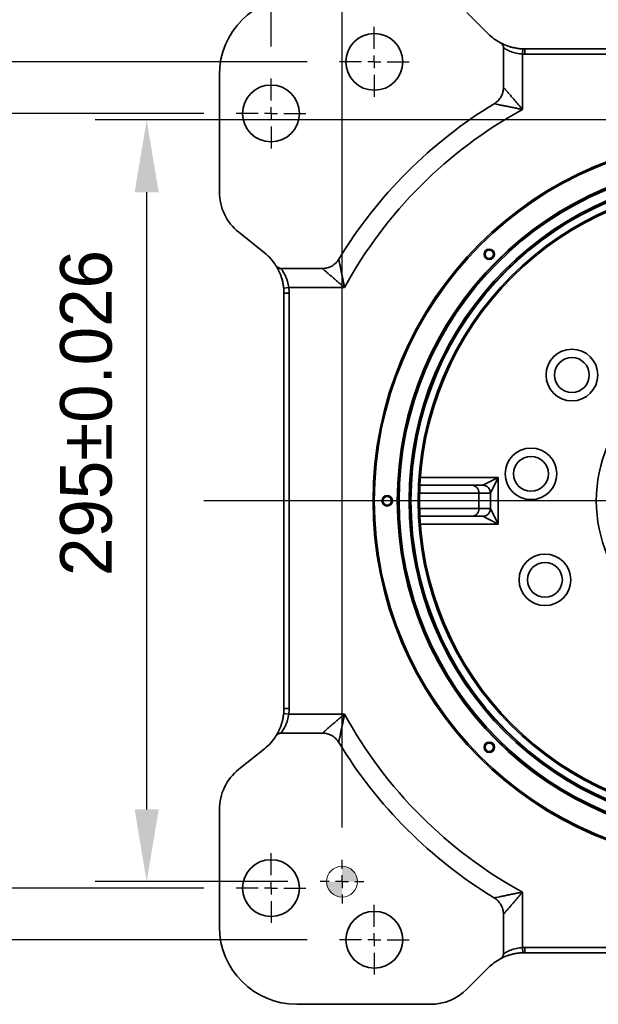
# Model space of a CAD drawing. Header units: millimetres. Extents: x 6316 to 18291, y -19059 to -9021.
# Tile 110 of 146: x 16613 to 16837, y -18115 to -17733. Entities that reach past the tile are written whole.
import ezdxf

# ---------------------------------------------------------------- set-up
doc = ezdxf.new("R2010")
doc.units = ezdxf.units.MM
doc.header["$LTSCALE"] = 10
doc.header["$PDSIZE"] = -1
doc.linetypes.add('CENTER', pattern=[50.8, 31.75, -6.35, 6.35, -6.35])
doc.layers.get('Defpoints').update_dxf_attribs({"true_color": 0x5e5e5e})
doc.layers.add('中心线层', color=1, linetype='CENTER')
doc.layers.add('标注层', color=7, linetype='Continuous')
doc.dimstyles.new('安装图', dxfattribs={"dimscale": 20, "dimtxt": 1, "dimasz": 1.4, "dimexe": 1, "dimexo": 0.625, "dimtad": 1, "dimtoh": 1, "dimdec": 0, "dimtxsty": 'Standard', "dimcen": 2.5, "dimclrd": 4, "dimclre": 4, "dimclrt": 3, "dimadec": 1, "dimazin": 2, "dimtfac": 1, "dimtdec": 0, "dimtmove": 0, "dimatfit": 0, "dimfxl": 1, "dimarcsym": 0})

# ---------------------------------------------------------------- blocks, each defined once
blk = doc.blocks.new('*D294')
at = {"layer": 'Defpoints', "color": 0, "lineweight": 20, "transparency": 16777216}
for p in [(17030.73, -17709.49), (16750.73, -17736.28), (17030.73, -17736.28)]:
    blk.add_point(p, dxfattribs=at)
at = {"layer": '标注层', "color": 4, "lineweight": -2, "transparency": 16777216}
for p, q in [((16750.73, -17723.78), (16750.73, -17689.49)), ((17030.73, -17723.78), (17030.73, -17689.49)), ((16778.73, -17709.49), (17002.73, -17709.49))]:
    blk.add_line(p, q, dxfattribs=at)
at = {"layer": '标注层', "color": 4, "lineweight": 20, "transparency": 16777216}
for points in [[(16778.73, -17704.83), (16778.73, -17714.16), (16750.73, -17709.49)], [(17002.73, -17704.83), (17002.73, -17714.16), (17030.73, -17709.49)]]:
    blk.add_solid(points, dxfattribs=at)
at = {"layer": '标注层', "color": 3, "transparency": 16777216, "insert": (16870.28, -17676.77), "char_height": 20, "attachment_point": 1}
blk.add_mtext('280', dxfattribs=at)
blk = doc.blocks.new('*D295')
at = {"layer": 'Defpoints', "color": 0, "lineweight": 20, "transparency": 16777216}
for p in [(16710.73, -17618.66), (16710.73, -17756.28), (17070.73, -17756.28)]:
    blk.add_point(p, dxfattribs=at)
at = {"layer": '标注层', "color": 4, "lineweight": -2, "transparency": 16777216}
for p, q in [((16710.73, -17743.78), (16710.73, -17598.66)), ((17070.73, -17743.78), (17070.73, -17598.66)), ((17042.73, -17618.66), (16738.73, -17618.66))]:
    blk.add_line(p, q, dxfattribs=at)
at = {"layer": '标注层', "color": 4, "lineweight": 20, "transparency": 16777216}
for points in [[(16738.73, -17613.99), (16738.73, -17623.32), (16710.73, -17618.66)], [(17042.73, -17613.99), (17042.73, -17623.32), (17070.73, -17618.66)]]:
    blk.add_solid(points, dxfattribs=at)
at = {"layer": '标注层', "color": 3, "transparency": 16777216, "insert": (16870.4, -17585.93), "char_height": 20, "attachment_point": 1}
blk.add_mtext('360', dxfattribs=at)
blk = doc.blocks.new('*D296')
at = {"layer": 'Defpoints', "color": 0, "lineweight": 20, "transparency": 16777216}
for p in [(16697.23, -17769.78), (16602.95, -18069.78), (16697.23, -18069.78)]:
    blk.add_point(p, dxfattribs=at)
at = {"layer": '标注层', "color": 4, "lineweight": -2, "transparency": 16777216}
for p, q in [((16684.73, -17769.78), (16582.95, -17769.78)), ((16602.95, -17797.78), (16602.95, -18041.78)), ((16684.73, -18069.78), (16582.95, -18069.78))]:
    blk.add_line(p, q, dxfattribs=at)
at = {"layer": '标注层', "color": 4, "lineweight": 20, "transparency": 16777216}
for points in [[(16598.29, -17797.78), (16607.62, -17797.78), (16602.95, -17769.78)], [(16598.29, -18041.78), (16607.62, -18041.78), (16602.95, -18069.78)]]:
    blk.add_solid(points, dxfattribs=at)
at = {"layer": '标注层', "color": 3, "transparency": 16777216, "insert": (16570.23, -17940.12), "char_height": 20, "attachment_point": 1, "rotation": 90}
blk.add_mtext('300', dxfattribs=at)
blk = doc.blocks.new('*D297')
at = {"layer": 'Defpoints', "color": 0, "lineweight": 20, "transparency": 16777216}
for p in [(16557.6, -17749.78), (16737.23, -17749.78), (16737.23, -18089.78)]:
    blk.add_point(p, dxfattribs=at)
at = {"layer": '标注层', "color": 4, "lineweight": -2, "transparency": 16777216}
for p, q in [((16724.73, -17749.78), (16537.6, -17749.78)), ((16557.6, -18061.78), (16557.6, -17777.78)), ((16724.73, -18089.78), (16537.6, -18089.78))]:
    blk.add_line(p, q, dxfattribs=at)
at = {"layer": '标注层', "color": 4, "lineweight": 20, "transparency": 16777216}
for points in [[(16552.93, -17777.78), (16562.26, -17777.78), (16557.6, -17749.78)], [(16552.93, -18061.78), (16562.26, -18061.78), (16557.6, -18089.78)]]:
    blk.add_solid(points, dxfattribs=at)
at = {"layer": '标注层', "color": 3, "transparency": 16777216, "insert": (16524.87, -17940.12), "char_height": 20, "attachment_point": 1, "rotation": 90}
blk.add_mtext('340', dxfattribs=at)
blk = doc.blocks.new('*D300')
at = {"layer": 'Defpoints', "color": 0, "lineweight": 20, "transparency": 16777216}
for p in [(17043.23, -17674.78), (17043.23, -17763.78), (16738.23, -18058.78)]:
    blk.add_point(p, dxfattribs=at)
at = {"layer": '标注层', "color": 4, "lineweight": -2, "transparency": 16777216}
for p, q in [((16738.23, -18046.28), (16738.23, -17654.78)), ((17043.23, -17751.28), (17043.23, -17654.78)), ((16766.23, -17674.78), (17015.23, -17674.78))]:
    blk.add_line(p, q, dxfattribs=at)
at = {"layer": '标注层', "color": 4, "lineweight": 20, "transparency": 16777216}
for points in [[(16766.23, -17670.11), (16766.23, -17679.45), (16738.23, -17674.78)], [(17015.23, -17670.11), (17015.23, -17679.45), (17043.23, -17674.78)]]:
    blk.add_solid(points, dxfattribs=at)
at = {"layer": '标注层', "color": 3, "transparency": 16777216, "insert": (16854.47, -17641.27), "char_height": 20, "width": 68.4745, "attachment_point": 1}
blk.add_mtext('305%%P0.026', dxfattribs=at)
blk = doc.blocks.new('*D301')
at = {"layer": 'Defpoints', "color": 0, "lineweight": 20, "transparency": 16777216}
for p in [(16662.55, -17772.28), (17034.73, -17772.28), (16729.73, -18067.28)]:
    blk.add_point(p, dxfattribs=at)
at = {"layer": '标注层', "color": 4, "lineweight": -2, "transparency": 16777216}
for p, q in [((17022.23, -17772.28), (16642.55, -17772.28)), ((16662.55, -18039.28), (16662.55, -17800.28)), ((16717.23, -18067.28), (16642.55, -18067.28))]:
    blk.add_line(p, q, dxfattribs=at)
at = {"layer": '标注层', "color": 4, "lineweight": 20, "transparency": 16777216}
for points in [[(16657.88, -17800.28), (16667.21, -17800.28), (16662.55, -17772.28)], [(16657.88, -18039.28), (16667.21, -18039.28), (16662.55, -18067.28)]]:
    blk.add_solid(points, dxfattribs=at)
at = {"layer": '标注层', "color": 3, "transparency": 16777216, "insert": (16629.03, -17948.9), "char_height": 20, "width": 68.5455, "attachment_point": 1, "rotation": 90}
blk.add_mtext('295%%P0.026', dxfattribs=at)
blk = doc.blocks.new('SW_CENTERMARKSYMBOL_6')
at = {"layer": '中心线层', "color": 0}
for p, q in [((0, 1), (0, 2.7)), ((-1, 0), (-2.7, 0)), ((0, 0), (-0.5, 0)), ((0, 0), (0, 0.5)), ((0, 0), (0, -0.5)), ((0, 0), (0.5, 0)), ((1, 0), (2.7, 0)), ((0, -1), (0, -2.7))]:
    blk.add_line(p, q, dxfattribs=at)
blk = doc.blocks.new('SW_CENTERMARKSYMBOL_7')
at = {"layer": '中心线层', "color": 0}
for p, q in [((0, 1), (0, 2.7)), ((-1, 0), (-2.7, 0)), ((0, 0), (-0.5, 0)), ((0, 0), (0, 0.5)), ((0, 0), (0, -0.5)), ((0, 0), (0.5, 0)), ((1, 0), (2.7, 0)), ((0, -1), (0, -2.7))]:
    blk.add_line(p, q, dxfattribs=at)
blk = doc.blocks.new('SW_CENTERMARKSYMBOL_9')
at = {"layer": '中心线层', "color": 0}
for p, q in [((0, 1), (0, 1.7)), ((-1, 0), (-1.7, 0)), ((0, 0), (-0.5, 0)), ((0, 0), (0, 0.5)), ((0, 0), (0, -0.5)), ((0, 0), (0.5, 0)), ((1, 0), (1.7, 0)), ((0, -1), (0, -1.7))]:
    blk.add_line(p, q, dxfattribs=at)
blk = doc.blocks.new('SW_CENTERMARKSYMBOL_10')
at = {"layer": '中心线层', "color": 0}
blk.add_line((-1, 0), (-41.201, 0), dxfattribs=at)
blk = doc.blocks.new('SW_CENTERMARKSYMBOL_3')
at = {"layer": '中心线层', "color": 0}
for p, q in [((0, 1), (0, 2.7)), ((-1, 0), (-2.7, 0)), ((0, 0), (-0.5, 0)), ((0, 0), (0, 0.5)), ((0, 0), (0, -0.5)), ((0, 0), (0.5, 0)), ((1, 0), (2.7, 0)), ((0, -1), (0, -2.7))]:
    blk.add_line(p, q, dxfattribs=at)
blk = doc.blocks.new('SW_DOWELSYMBOL_1')
at = {"linetype": 'Continuous', "lineweight": 0}
h = blk.add_hatch(color=0, dxfattribs=at)
edge = h.paths.add_edge_path(flags=0)
edge.add_arc((0, 0), 1.2, 0, 90)
edge.add_line((0, 1.2), (0, 0))
edge.add_line((0, 0), (1.2, 0))
h = blk.add_hatch(color=0, dxfattribs=at)
edge = h.paths.add_edge_path(flags=0)
edge.add_arc((0, 0), 1.2, 180, 270)
edge.add_line((0, -1.2), (0, 0))
edge.add_line((0, 0), (-1.2, 0))
at = {"color": 0, "linetype": 'Continuous', "lineweight": 0}
blk.add_circle((0, 0), 1.2, dxfattribs=at)

msp = doc.modelspace()

# ---------------------------------------------------------------- linework, layer by layer
at = {"color": 7, "linetype": 'Continuous', "lineweight": 35}
for p, q in [((16794.88, -17738.92), (16786.59, -17730.64)), ((16800.73, -17759.67), (16800.73, -17744.3)), ((16808.23, -17744.76), (16808.15, -17746.76)), ((16809.02, -17744.78), (16972.45, -17744.78)), ((16809.02, -17744.78), (16809.02, -17746.78)), ((16808.15, -17746.76), (16808.15, -17768.24)), ((16972.45, -17746.78), (16809.02, -17746.78)), ((16690.73, -17754.78), (16690.73, -17800.17)), ((16698.24, -17815.78), (16708.23, -17823.77)), ((16714.51, -17829.78), (16730.62, -17829.78)), ((16715.63, -17837.39), (16717.62, -17837.19)), ((16739.19, -17837.19), (16717.62, -17837.19)), ((16715.73, -18000.17), (16715.73, -17839.39)), ((16715.73, -17839.39), (16717.73, -17839.39)), ((16717.73, -17839.39), (16717.73, -18000.17)), ((16768.38, -17913.78), (16788.54, -17913.78)), ((16788.54, -17913.78), (16792.73, -17913.78)), ((16792.73, -17913.78), (16798.73, -17910.78)), ((16798.73, -17910.78), (16795.73, -17916.78)), ((16798.73, -17910.78), (16798.73, -17928.78)), ((16791.27, -17922.78), (16791.27, -17916.78)), ((16795.73, -17916.78), (16791.27, -17916.78)), ((16795.73, -17916.78), (16795.73, -17922.78)), ((16788.54, -17925.78), (16768.38, -17925.78)), ((16792.73, -17925.78), (16788.54, -17925.78)), ((16791.27, -17922.78), (16795.73, -17922.78)), ((16798.73, -17928.78), (16792.73, -17925.78)), ((16795.73, -17922.78), (16798.73, -17928.78)), ((16715.63, -18002.16), (16717.62, -18002.36)), ((16715.73, -18000.17), (16717.73, -18000.17)), ((16717.62, -18002.36), (16739.19, -18002.36)), ((16730.62, -18009.78), (16714.51, -18009.78)), ((16708.23, -18015.78), (16698.24, -18023.77)), ((16690.73, -18039.39), (16690.73, -18084.78)), ((16808.15, -18071.32), (16808.15, -18092.8)), ((16800.73, -18095.25), (16800.73, -18079.89)), ((16808.23, -18094.79), (16808.15, -18092.8)), ((16809.02, -18092.78), (16972.45, -18092.78)), ((16809.02, -18094.78), (16809.02, -18092.78)), ((16972.45, -18094.78), (16809.02, -18094.78)), ((16786.59, -18108.92), (16794.88, -18100.64)), ((16720.73, -18114.78), (16772.45, -18114.78))]:
    msp.add_line(p, q, dxfattribs=at)
at = {"color": 8, "linetype": 'Continuous', "lineweight": 35}
for p, q in [((16768.56, -17910.78), (16798.73, -17910.78)), ((16791.27, -17916.78), (16768.27, -17916.78)), ((16768.27, -17922.78), (16791.27, -17922.78)), ((16798.73, -17928.78), (16768.56, -17928.78))]:
    msp.add_line(p, q, dxfattribs=at)
at = {"color": 7, "linetype": 'Continuous', "lineweight": 35}
for centre, radius in [((16750.73, -17749.78), 11), ((16710.73, -17769.78), 11), ((16890.73, -17919.78), 140.5), ((16890.73, -17919.78), 140), ((16890.73, -17919.78), 131.1), ((16890.73, -17919.78), 130.9), ((16890.73, -17919.78), 130.4), ((16890.73, -17919.78), 126.5), ((16890.73, -17919.78), 126), ((16890.73, -17919.78), 125.8), ((16890.73, -17919.78), 123), ((16890.73, -17919.78), 122.5), ((16795.27, -17824.32), 2.02), ((16795.27, -17824.32), 1.65), ((16827.27, -17871.08), 10), ((16827.27, -17871.08), 6.75), ((16890.73, -17919.78), 54), ((16811.42, -17909.34), 10), ((16811.42, -17909.34), 6.75), ((16755.73, -17919.78), 2.03), ((16755.73, -17919.78), 1.65), ((16816.82, -17950.39), 10), ((16816.82, -17950.39), 6.75), ((16795.27, -18015.24), 2.03), ((16795.27, -18015.24), 1.65), ((16710.73, -18069.78), 11), ((16750.73, -18089.78), 11)]:
    msp.add_circle(centre, radius, dxfattribs=at)
for centre, radius, start, end in [((16720.73, -17754.78), 30, 90, 180), ((16809.02, -17724.78), 20, 225, 241.7665), ((16809.02, -17724.78), 20, 267.7386, 270), ((16809.02, -17724.78), 22, 267.7386, 270), ((16890.73, -17919.78), 180, 121.3179, 148.6821), ((16890.73, -17919.78), 172.58, 118.5884, 151.4116), ((16710.73, -17800.17), 20, 180, 231.3402), ((16695.73, -17839.39), 20, 32.2382, 51.3402), ((16695.73, -17839.39), 20, 0, 5.7295), ((16695.73, -17839.39), 22, 0, 5.7295), ((16788.4, -17916.65), 2.88, 357.4521, 87.2023), ((16792.73, -17916.78), 3, 0, 90), ((16788.4, -17922.91), 2.88, 272.7977, 2.5479), ((16792.73, -17922.78), 3, 270, 0), ((16695.73, -18000.17), 20, 354.2705, 0), ((16695.73, -18000.17), 22, 354.2705, 0), ((16890.73, -17919.78), 172.58, 208.5884, 241.4116), ((16695.73, -18000.17), 20, 308.6598, 327.7618), ((16890.73, -17919.78), 180, 211.3179, 238.6821), ((16710.73, -18039.39), 20, 128.6598, 180), ((16720.73, -18084.78), 30, 180, 270), ((16809.02, -18114.78), 22, 90, 92.2614), ((16809.02, -18114.78), 20, 118.2335, 135), ((16809.02, -18114.78), 20, 90, 92.2614), ((16772.45, -18094.78), 20, 270, 315)]:
    msp.add_arc(centre, radius, start, end, dxfattribs=at)
at = {"color": 7, "linetype": 'Continuous', "lineweight": 18}
for centre in [(16795.27, -17824.32), (16755.73, -17919.78), (16795.27, -18015.24)]:
    msp.add_arc(centre, 2, 255, 195, dxfattribs=at)
at = {"color": 7, "linetype": 'Continuous', "lineweight": 35}
for points, knots in [([(16799.56, -17742.4), (16799.84, -17742.55), (16800.24, -17742.76), (16801.31, -17743.24), (16801.95, -17743.51), (16803.09, -17743.88), (16803.49, -17744.01), (16804.35, -17744.23), (16804.79, -17744.33), (16805.74, -17744.51), (16806.22, -17744.59), (16807.21, -17744.7), (16807.71, -17744.74), (16808.23, -17744.76)], [0, 0, 0, 0, 0.25, 0.25, 0.5, 0.5, 0.625, 0.625, 0.75, 0.75, 0.875, 0.875, 1, 1, 1, 1]), ([(16800.73, -17744.3), (16800.73, -17744.11), (16800.7, -17743.91), (16800.59, -17743.54), (16800.51, -17743.36), (16800.3, -17743.03), (16800.18, -17742.87), (16799.89, -17742.61), (16799.73, -17742.49), (16799.56, -17742.4)], [0, 0, 0, 0, 0.25, 0.25, 0.5, 0.5, 0.75, 0.75, 1, 1, 1, 1]), ([(16808.15, -17746.76), (16807.32, -17746.72), (16806.53, -17746.61), (16805.37, -17746.35), (16805, -17746.25), (16804.29, -17746.04), (16803.96, -17745.92), (16803.31, -17745.67), (16803, -17745.54), (16802.44, -17745.27), (16802.17, -17745.14), (16801.68, -17744.88), (16801.46, -17744.75), (16801.06, -17744.51), (16800.88, -17744.4), (16800.73, -17744.3)], [0, 0, 0, 0, 0.25, 0.25, 0.375, 0.375, 0.5, 0.5, 0.625, 0.625, 0.75, 0.75, 0.875, 0.875, 1, 1, 1, 1]), ([(16797.17, -17766), (16797.72, -17765.67), (16798.22, -17765.28), (16798.88, -17764.6), (16799.09, -17764.36), (16799.48, -17763.85), (16799.82, -17763.33), (16800.09, -17762.75), (16800.33, -17762.16), (16800.43, -17761.86), (16800.66, -17760.94), (16800.73, -17760.31), (16800.73, -17759.67)], [0, 0, 0, 0, 0.25, 0.25, 0.375, 0.375, 0.5, 0.625, 0.625, 0.75, 0.75, 1, 1, 1, 1]), ([(16800.73, -17759.67), (16800.92, -17759.88), (16801.14, -17760.13), (16801.63, -17760.68), (16801.9, -17760.98), (16802.32, -17761.47), (16802.47, -17761.64), (16802.77, -17761.98), (16802.92, -17762.15), (16803.39, -17762.68), (16803.71, -17763.05), (16804.36, -17763.8), (16804.7, -17764.19), (16805.38, -17764.98), (16805.72, -17765.38), (16806.41, -17766.19), (16806.76, -17766.59), (16807.28, -17767.21), (16807.45, -17767.41), (16807.8, -17767.82), (16807.97, -17768.03), (16808.15, -17768.24)], [0, 0, 0, 0, 0.125, 0.125, 0.25, 0.25, 0.3125, 0.3125, 0.375, 0.375, 0.5, 0.5, 0.625, 0.625, 0.75, 0.75, 0.875, 0.875, 0.9375, 0.9375, 1, 1, 1, 1]), ([(16797.17, -17766), (16797.44, -17766.06), (16797.76, -17766.12), (16798.47, -17766.27), (16798.86, -17766.35), (16799.7, -17766.52), (16800.15, -17766.61), (16801.06, -17766.79), (16801.53, -17766.89), (16802.5, -17767.09), (16803, -17767.19), (16804.01, -17767.39), (16804.52, -17767.5), (16805.55, -17767.71), (16806.07, -17767.81), (16806.84, -17767.97), (16807.1, -17768.02), (16807.63, -17768.13), (16807.89, -17768.18), (16808.15, -17768.24)], [0, 0, 0, 0, 0.125, 0.125, 0.25, 0.25, 0.375, 0.375, 0.5, 0.5, 0.625, 0.625, 0.75, 0.75, 0.875, 0.875, 0.9375, 0.9375, 1, 1, 1, 1]), ([(16730.62, -17829.78), (16731.26, -17829.78), (16731.89, -17829.7), (16732.81, -17829.47), (16733.12, -17829.37), (16733.71, -17829.14), (16734.28, -17828.87), (16734.81, -17828.52), (16735.32, -17828.14), (16735.56, -17827.93), (16736.24, -17827.26), (16736.63, -17826.76), (16736.96, -17826.22)], [0, 0, 0, 0, 0.25, 0.25, 0.375, 0.375, 0.5, 0.625, 0.625, 0.75, 0.75, 1, 1, 1, 1]), ([(16736.96, -17826.22), (16737.01, -17826.49), (16737.08, -17826.81), (16737.22, -17827.51), (16737.3, -17827.91), (16737.47, -17828.75), (16737.56, -17829.19), (16737.75, -17830.1), (16737.85, -17830.58), (16738.04, -17831.55), (16738.14, -17832.05), (16738.35, -17833.06), (16738.45, -17833.57), (16738.66, -17834.59), (16738.77, -17835.11), (16738.93, -17835.89), (16738.98, -17836.15), (16739.08, -17836.67), (16739.14, -17836.93), (16739.19, -17837.19)], [0, 0, 0, 0, 0.125, 0.125, 0.25, 0.25, 0.375, 0.375, 0.5, 0.5, 0.625, 0.625, 0.75, 0.75, 0.875, 0.875, 0.9375, 0.9375, 1, 1, 1, 1]), ([(16715.63, -17837.39), (16715.58, -17836.88), (16715.51, -17836.37), (16715.33, -17835.38), (16715.23, -17834.9), (16714.99, -17833.95), (16714.85, -17833.51), (16714.57, -17832.66), (16714.42, -17832.26), (16713.96, -17831.12), (16713.65, -17830.48), (16713.22, -17829.68), (16713.09, -17829.44), (16712.85, -17829.04), (16712.74, -17828.86), (16712.65, -17828.72)], [0, 0, 0, 0, 0.125, 0.125, 0.25, 0.25, 0.375, 0.375, 0.5, 0.5, 0.75, 0.75, 0.875, 0.875, 1, 1, 1, 1]), ([(16712.65, -17828.72), (16712.75, -17828.88), (16712.87, -17829.02), (16713.13, -17829.28), (16713.29, -17829.39), (16713.61, -17829.58), (16713.78, -17829.65), (16714.14, -17829.75), (16714.32, -17829.78), (16714.51, -17829.78)], [0, 0, 0, 0, 0.25, 0.25, 0.5, 0.5, 0.75, 0.75, 1, 1, 1, 1]), ([(16714.51, -17829.78), (16714.62, -17829.93), (16714.76, -17830.11), (16715.04, -17830.51), (16715.19, -17830.73), (16715.5, -17831.22), (16715.66, -17831.48), (16715.97, -17832.05), (16716.13, -17832.35), (16716.44, -17832.99), (16716.59, -17833.33), (16716.86, -17834.04), (16716.99, -17834.41), (16717.34, -17835.56), (16717.52, -17836.36), (16717.62, -17837.19)], [0, 0, 0, 0, 0.125, 0.125, 0.25, 0.25, 0.375, 0.375, 0.5, 0.5, 0.625, 0.625, 0.75, 0.75, 1, 1, 1, 1]), ([(16730.62, -17829.78), (16730.84, -17829.97), (16731.08, -17830.19), (16731.63, -17830.67), (16731.94, -17830.94), (16732.42, -17831.37), (16732.59, -17831.52), (16732.93, -17831.82), (16733.11, -17831.97), (16733.64, -17832.44), (16734.01, -17832.75), (16734.76, -17833.41), (16735.15, -17833.75), (16735.94, -17834.42), (16736.33, -17834.77), (16737.14, -17835.46), (16737.55, -17835.8), (16738.16, -17836.33), (16738.37, -17836.5), (16738.78, -17836.85), (16738.98, -17837.02), (16739.19, -17837.19)], [0, 0, 0, 0, 0.125, 0.125, 0.25, 0.25, 0.3125, 0.3125, 0.375, 0.375, 0.5, 0.5, 0.625, 0.625, 0.75, 0.75, 0.875, 0.875, 0.9375, 0.9375, 1, 1, 1, 1]), ([(16712.65, -18010.83), (16712.74, -18010.69), (16712.85, -18010.52), (16713.09, -18010.11), (16713.22, -18009.88), (16713.65, -18009.08), (16713.96, -18008.44), (16714.42, -18007.3), (16714.57, -18006.9), (16714.85, -18006.05), (16714.99, -18005.6), (16715.23, -18004.66), (16715.33, -18004.18), (16715.51, -18003.19), (16715.58, -18002.68), (16715.63, -18002.16)], [0, 0, 0, 0, 0.125, 0.125, 0.25, 0.25, 0.5, 0.5, 0.625, 0.625, 0.75, 0.75, 0.875, 0.875, 1, 1, 1, 1]), ([(16717.62, -18002.36), (16717.52, -18003.2), (16717.34, -18004), (16716.99, -18005.15), (16716.86, -18005.52), (16716.59, -18006.23), (16716.44, -18006.56), (16716.13, -18007.2), (16715.97, -18007.51), (16715.66, -18008.07), (16715.5, -18008.34), (16715.19, -18008.82), (16715.04, -18009.05), (16714.76, -18009.45), (16714.62, -18009.63), (16714.51, -18009.78)], [0, 0, 0, 0, 0.25, 0.25, 0.375, 0.375, 0.5, 0.5, 0.625, 0.625, 0.75, 0.75, 0.875, 0.875, 1, 1, 1, 1]), ([(16730.62, -18009.78), (16730.84, -18009.59), (16731.08, -18009.37), (16731.63, -18008.88), (16731.94, -18008.62), (16732.42, -18008.19), (16732.59, -18008.04), (16732.93, -18007.74), (16733.11, -18007.59), (16733.64, -18007.12), (16734.01, -18006.8), (16734.76, -18006.15), (16735.15, -18005.81), (16735.94, -18005.13), (16736.33, -18004.79), (16737.14, -18004.1), (16737.55, -18003.75), (16738.16, -18003.23), (16738.37, -18003.06), (16738.78, -18002.71), (16738.98, -18002.54), (16739.19, -18002.36)], [0, 0, 0, 0, 0.125, 0.125, 0.25, 0.25, 0.3125, 0.3125, 0.375, 0.375, 0.5, 0.5, 0.625, 0.625, 0.75, 0.75, 0.875, 0.875, 0.9375, 0.9375, 1, 1, 1, 1]), ([(16736.96, -18013.34), (16737.01, -18013.07), (16737.08, -18012.75), (16737.22, -18012.04), (16737.3, -18011.65), (16737.47, -18010.81), (16737.56, -18010.37), (16737.75, -18009.45), (16737.85, -18008.98), (16738.04, -18008.01), (16738.14, -18007.51), (16738.35, -18006.5), (16738.45, -18005.99), (16738.66, -18004.96), (16738.77, -18004.45), (16738.93, -18003.67), (16738.98, -18003.41), (16739.08, -18002.89), (16739.14, -18002.63), (16739.19, -18002.36)], [0, 0, 0, 0, 0.125, 0.125, 0.25, 0.25, 0.375, 0.375, 0.5, 0.5, 0.625, 0.625, 0.75, 0.75, 0.875, 0.875, 0.9375, 0.9375, 1, 1, 1, 1]), ([(16714.51, -18009.78), (16714.32, -18009.78), (16714.14, -18009.8), (16713.78, -18009.9), (16713.61, -18009.98), (16713.29, -18010.16), (16713.13, -18010.28), (16712.87, -18010.53), (16712.75, -18010.68), (16712.65, -18010.83)], [0, 0, 0, 0, 0.25, 0.25, 0.5, 0.5, 0.75, 0.75, 1, 1, 1, 1]), ([(16736.96, -18013.34), (16736.63, -18012.79), (16736.24, -18012.3), (16735.56, -18011.63), (16735.32, -18011.42), (16734.81, -18011.04), (16734.28, -18010.69), (16733.71, -18010.42), (16733.12, -18010.18), (16732.81, -18010.08), (16731.89, -18009.85), (16731.26, -18009.78), (16730.62, -18009.78)], [0, 0, 0, 0, 0.25, 0.25, 0.375, 0.375, 0.5, 0.625, 0.625, 0.75, 0.75, 1, 1, 1, 1]), ([(16797.17, -18073.55), (16797.44, -18073.5), (16797.76, -18073.43), (16798.47, -18073.29), (16798.86, -18073.21), (16799.7, -18073.04), (16800.15, -18072.95), (16801.06, -18072.76), (16801.53, -18072.67), (16802.5, -18072.47), (16803, -18072.37), (16804.01, -18072.16), (16804.52, -18072.06), (16805.55, -18071.85), (16806.07, -18071.74), (16806.84, -18071.59), (16807.1, -18071.53), (16807.63, -18071.43), (16807.89, -18071.37), (16808.15, -18071.32)], [0, 0, 0, 0, 0.125, 0.125, 0.25, 0.25, 0.375, 0.375, 0.5, 0.5, 0.625, 0.625, 0.75, 0.75, 0.875, 0.875, 0.9375, 0.9375, 1, 1, 1, 1]), ([(16800.73, -18079.89), (16800.73, -18079.25), (16800.66, -18078.62), (16800.43, -18077.7), (16800.33, -18077.39), (16800.09, -18076.8), (16799.82, -18076.23), (16799.48, -18075.7), (16799.09, -18075.19), (16798.88, -18074.95), (16798.22, -18074.27), (16797.72, -18073.88), (16797.17, -18073.55)], [0, 0, 0, 0, 0.25, 0.25, 0.375, 0.375, 0.5, 0.625, 0.625, 0.75, 0.75, 1, 1, 1, 1]), ([(16800.73, -18079.89), (16800.92, -18079.68), (16801.14, -18079.43), (16801.63, -18078.88), (16801.9, -18078.58), (16802.32, -18078.09), (16802.47, -18077.92), (16802.77, -18077.58), (16802.92, -18077.4), (16803.39, -18076.87), (16803.71, -18076.51), (16804.36, -18075.75), (16804.7, -18075.36), (16805.38, -18074.58), (16805.72, -18074.18), (16806.41, -18073.37), (16806.76, -18072.96), (16807.28, -18072.35), (16807.45, -18072.14), (16807.8, -18071.73), (16807.97, -18071.53), (16808.15, -18071.32)], [0, 0, 0, 0, 0.125, 0.125, 0.25, 0.25, 0.3125, 0.3125, 0.375, 0.375, 0.5, 0.5, 0.625, 0.625, 0.75, 0.75, 0.875, 0.875, 0.9375, 0.9375, 1, 1, 1, 1]), ([(16800.73, -18095.25), (16800.88, -18095.16), (16801.06, -18095.05), (16801.46, -18094.81), (16801.68, -18094.68), (16802.17, -18094.42), (16802.44, -18094.29), (16803, -18094.02), (16803.31, -18093.89), (16803.96, -18093.64), (16804.29, -18093.52), (16805, -18093.3), (16805.37, -18093.21), (16806.53, -18092.95), (16807.32, -18092.84), (16808.15, -18092.8)], [0, 0, 0, 0, 0.125, 0.125, 0.25, 0.25, 0.375, 0.375, 0.5, 0.5, 0.625, 0.625, 0.75, 0.75, 1, 1, 1, 1]), ([(16808.23, -18094.79), (16807.71, -18094.81), (16807.21, -18094.85), (16806.22, -18094.97), (16805.74, -18095.04), (16804.79, -18095.22), (16804.35, -18095.33), (16803.49, -18095.55), (16803.09, -18095.67), (16801.95, -18096.05), (16801.31, -18096.31), (16800.24, -18096.8), (16799.84, -18097.01), (16799.56, -18097.16)], [0, 0, 0, 0, 0.125, 0.125, 0.25, 0.25, 0.375, 0.375, 0.5, 0.5, 0.75, 0.75, 1, 1, 1, 1]), ([(16799.56, -18097.16), (16799.73, -18097.06), (16799.89, -18096.95), (16800.18, -18096.68), (16800.3, -18096.53), (16800.51, -18096.2), (16800.59, -18096.02), (16800.7, -18095.64), (16800.73, -18095.45), (16800.73, -18095.25)], [0, 0, 0, 0, 0.25, 0.25, 0.5, 0.5, 0.75, 0.75, 1, 1, 1, 1])]:
    msp.add_open_spline(points, degree=3, knots=knots, dxfattribs=at)

# ---------------------------------------------------------------- block references
at = {"color": 7, "linetype": 'Continuous', "lineweight": 0, "xscale": 5, "yscale": 5, "zscale": 5}
msp.add_blockref('SW_DOWELSYMBOL_1', (16738.23, -18067.28), dxfattribs=at)
at = {"layer": '中心线层', "xscale": 5, "yscale": 5, "zscale": 5}
for name, p in [('SW_CENTERMARKSYMBOL_10', (16890.73, -17919.78)), ('SW_CENTERMARKSYMBOL_3', (16750.73, -17749.78)), ('SW_CENTERMARKSYMBOL_3', (16710.73, -17769.78)), ('SW_CENTERMARKSYMBOL_7', (16710.73, -18069.78)), ('SW_CENTERMARKSYMBOL_9', (16738.23, -18067.28)), ('SW_CENTERMARKSYMBOL_6', (16750.73, -18089.78))]:
    msp.add_blockref(name, p, dxfattribs=at)

# ---------------------------------------------------------------- dimensions: what is measured, and where the dimension line sits
at = {"layer": '标注层'}
for base, p1, p2, text, picture, middle in [((16710.73, -17618.66), (17070.73, -17756.28), (16710.73, -17756.28), '360', '*D295', (16890.73, -17618.66)), ((17043.23, -17674.78), (16738.23, -18058.78), (17043.23, -17763.78), '305%%P0.026', '*D300', (16888.71, -17674.78)), ((17030.73, -17709.49), (16750.73, -17736.28), (17030.73, -17736.28), '280', '*D294', (16890.73, -17709.49))]:
    dim = msp.add_linear_dim(base=base, p1=p1, p2=p2, text=text, dimstyle='安装图', dxfattribs=at)
    dim.commit()
    dim.dimension.update_dxf_attribs({"geometry": picture, "text_midpoint": middle, "dimtype": 160})
for base, p1, p2, text, picture, middle in [((16557.6, -17749.78), (16737.23, -18089.78), (16737.23, -17749.78), '340', '*D297', (16557.6, -17919.78)), ((16602.95, -18069.78), (16697.23, -17769.78), (16697.23, -18069.78), '300', '*D296', (16602.95, -17919.78)), ((16662.55, -17772.28), (16729.73, -18067.28), (17034.73, -17772.28), '295%%P0.026', '*D301', (16662.55, -17914.63))]:
    dim = msp.add_linear_dim(base=base, p1=p1, p2=p2, angle=90, text=text, dimstyle='安装图', dxfattribs=at)
    dim.commit()
    dim.dimension.update_dxf_attribs({"geometry": picture, "text_midpoint": middle, "dimtype": 160})

doc.saveas('drawing.dxf')
